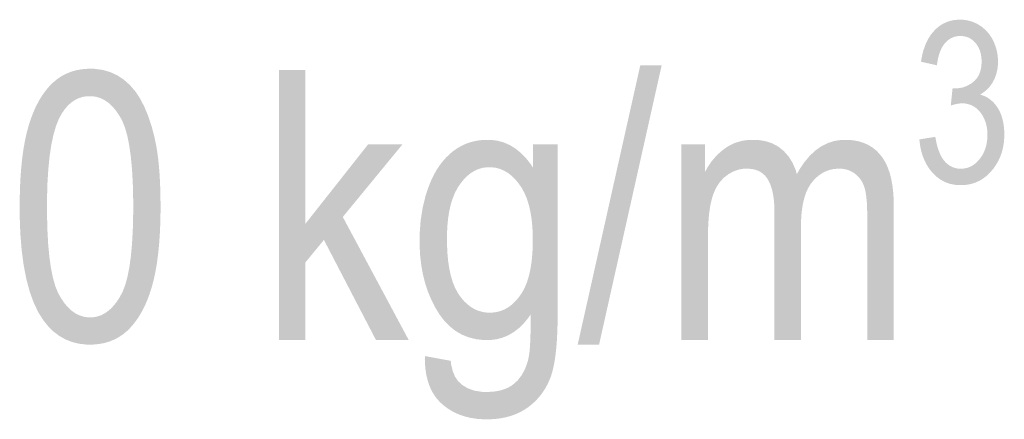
# Model space of a CAD drawing. Header units: millimetres. Extents: x 0 to 78750, y 0 to 63000.
# Tile 33 of 69: x 71076 to 71760, y 10623 to 10900. Entities that reach past the tile are written whole.
import ezdxf

# ---------------------------------------------------------------- set-up
doc = ezdxf.new("R2010")
doc.units = ezdxf.units.MM
doc.header["$LTSCALE"] = 1000
doc.layers.add('Text obecně', color=7, linetype='Continuous')

msp = doc.modelspace()

# ---------------------------------------------------------------- hatches: boundary and pattern name
at = {"layer": 'Text obecně', "linetype": 'Continuous', "lineweight": -3, "transparency": 33554687}
for points in [[(71701.04, 10816.77), (71712.09, 10818.57), (71712.32, 10817.11), (71712.6, 10815.74), (71712.88, 10814.37), (71713.2, 10813.11), (71713.52, 10811.85), (71713.89, 10810.68), (71714.25, 10809.52), (71714.65, 10808.46), (71715.06, 10807.4), (71715.5, 10806.45), (71715.95, 10805.49), (71716.43, 10804.64), (71716.92, 10803.79), (71717.45, 10803.04), (71717.98, 10802.28), (71718.54, 10801.64), (71719.12, 10800.99), (71719.72, 10800.42), (71720.32, 10799.85), (71720.95, 10799.37), (71721.58, 10798.88), (71722.25, 10798.48), (71722.92, 10798.07), (71723.61, 10797.75), (71724.31, 10797.42), (71725.04, 10797.18), (71725.77, 10796.94), (71726.53, 10796.78), (71727.29, 10796.61), (71728.08, 10796.53), (71728.88, 10796.45), (71729.7, 10796.45), (71730.68, 10796.45), (71731.62, 10796.56), (71732.56, 10796.66), (71733.46, 10796.87), (71734.36, 10797.08), (71735.22, 10797.4), (71736.09, 10797.72), (71736.91, 10798.14), (71737.74, 10798.56), (71738.52, 10799.09), (71739.31, 10799.62), (71740.05, 10800.25), (71740.8, 10800.88), (71741.51, 10801.62), (71742.22, 10802.36), (71742.88, 10803.2), (71743.55, 10804.05), (71744.14, 10804.94), (71744.72, 10805.84), (71745.23, 10806.78), (71745.73, 10807.73), (71746.15, 10808.72), (71746.56, 10809.72), (71746.9, 10810.77), (71747.24, 10811.81), (71747.49, 10812.9), (71747.74, 10814), (71747.9, 10815.15), (71748.07, 10816.3), (71748.15, 10817.49), (71748.24, 10818.69), (71748.24, 10819.93), (71748.24, 10821.13), (71748.16, 10822.26), (71748.08, 10823.4), (71747.93, 10824.48), (71747.77, 10825.57), (71747.54, 10826.6), (71747.31, 10827.63), (71746.99, 10828.61), (71746.68, 10829.6), (71746.29, 10830.52), (71745.91, 10831.45), (71745.44, 10832.33), (71744.98, 10833.21), (71744.43, 10834.03), (71743.89, 10834.85), (71743.26, 10835.63), (71742.65, 10836.4), (71741.98, 10837.07), (71741.32, 10837.75), (71740.61, 10838.33), (71739.91, 10838.91), (71739.15, 10839.39), (71738.41, 10839.88), (71737.62, 10840.26), (71736.83, 10840.65), (71736, 10840.93), (71735.17, 10841.22), (71734.29, 10841.41), (71733.41, 10841.61), (71732.5, 10841.71), (71731.58, 10841.8), (71730.62, 10841.8), (71729.84, 10841.8), (71728.96, 10841.71), (71728.08, 10841.62), (71727.11, 10841.42), (71726.13, 10841.23), (71725.07, 10840.94), (71723.99, 10840.65), (71722.83, 10840.27), (71724.06, 10852.36), (71724.6, 10852.28), (71725.05, 10852.24), (71725.5, 10852.21), (71725.84, 10852.21), (71727.6, 10852.21), (71729.27, 10852.49), (71730.95, 10852.78), (71732.54, 10853.35), (71734.13, 10853.93), (71735.63, 10854.79), (71737.13, 10855.65), (71738.54, 10856.8), (71739.25, 10857.38), (71739.87, 10858.04), (71740.48, 10858.69), (71741.01, 10859.41), (71741.55, 10860.15), (71741.99, 10860.95), (71742.43, 10861.77), (71742.78, 10862.65), (71743.13, 10863.54), (71743.4, 10864.5), (71743.67, 10865.47), (71743.84, 10866.51), (71744.02, 10867.55), (71744.11, 10868.67), (71744.19, 10869.79), (71744.19, 10870.99), (71744.19, 10871.94), (71744.12, 10872.84), (71744.06, 10873.75), (71743.93, 10874.62), (71743.8, 10875.49), (71743.61, 10876.31), (71743.42, 10877.14), (71743.16, 10877.93), (71742.91, 10878.71), (71742.59, 10879.46), (71742.27, 10880.2), (71741.88, 10880.9), (71741.49, 10881.61), (71741.04, 10882.27), (71740.59, 10882.93), (71740.07, 10883.56), (71739.56, 10884.18), (71739.01, 10884.73), (71738.46, 10885.27), (71737.87, 10885.74), (71737.28, 10886.21), (71736.66, 10886.6), (71736.03, 10886.98), (71735.36, 10887.3), (71734.7, 10887.61), (71734, 10887.84), (71733.3, 10888.08), (71732.56, 10888.23), (71731.82, 10888.39), (71731.05, 10888.46), (71730.27, 10888.55), (71729.46, 10888.55), (71728.65, 10888.55), (71727.88, 10888.46), (71727.1, 10888.39), (71726.36, 10888.22), (71725.63, 10888.07), (71724.92, 10887.83), (71724.22, 10887.59), (71723.55, 10887.27), (71722.87, 10886.96), (71722.23, 10886.56), (71721.6, 10886.16), (71721, 10885.68), (71720.39, 10885.21), (71719.82, 10884.65), (71719.25, 10884.1), (71718.71, 10883.46), (71718.17, 10882.83), (71717.68, 10882.11), (71717.19, 10881.39), (71716.75, 10880.6), (71716.31, 10879.81), (71715.92, 10878.94), (71715.53, 10878.07), (71715.18, 10877.11), (71714.84, 10876.16), (71714.53, 10875.13), (71714.24, 10874.09), (71713.99, 10872.98), (71713.74, 10871.87), (71713.54, 10870.68), (71713.33, 10869.49), (71713.18, 10868.22), (71702.14, 10870.71), (71702.39, 10872.44), (71702.73, 10874.08), (71703.06, 10875.72), (71703.47, 10877.26), (71703.89, 10878.8), (71704.39, 10880.24), (71704.88, 10881.69), (71705.46, 10883.03), (71706.03, 10884.38), (71706.69, 10885.62), (71707.35, 10886.87), (71708.08, 10888.02), (71708.82, 10889.17), (71709.64, 10890.22), (71710.46, 10891.27), (71711.36, 10892.23), (71712.25, 10893.18), (71713.2, 10894.02), (71714.16, 10894.85), (71715.17, 10895.57), (71716.17, 10896.29), (71717.24, 10896.89), (71718.3, 10897.48), (71719.42, 10897.96), (71720.54, 10898.43), (71721.7, 10898.79), (71722.87, 10899.15), (71724.1, 10899.39), (71725.33, 10899.62), (71726.61, 10899.74), (71727.89, 10899.86), (71729.23, 10899.86), (71731.07, 10899.86), (71732.84, 10899.61), (71734.61, 10899.37), (71736.31, 10898.88), (71738, 10898.38), (71739.63, 10897.64), (71741.25, 10896.9), (71742.81, 10895.92), (71744.35, 10894.93), (71745.72, 10893.76), (71747.09, 10892.6), (71748.28, 10891.26), (71749.46, 10889.91), (71750.46, 10888.39), (71751.47, 10886.86), (71752.29, 10885.15), (71753.11, 10883.45), (71753.73, 10881.69), (71754.34, 10879.93), (71754.76, 10878.13), (71755.17, 10876.31), (71755.38, 10874.45), (71755.58, 10872.59), (71755.58, 10870.67), (71755.58, 10868.85), (71755.38, 10867.11), (71755.19, 10865.37), (71754.79, 10863.73), (71754.4, 10862.06), (71753.81, 10860.48), (71753.23, 10858.91), (71752.45, 10857.42), (71751.66, 10855.92), (71750.69, 10854.58), (71749.72, 10853.25), (71748.56, 10852.06), (71747.4, 10850.87), (71746.06, 10849.83), (71744.71, 10848.8), (71743.18, 10847.92), (71744.17, 10847.63), (71745.12, 10847.27), (71746.06, 10846.9), (71746.94, 10846.46), (71747.83, 10846.02), (71748.66, 10845.5), (71749.48, 10844.98), (71750.27, 10844.38), (71751.04, 10843.79), (71751.76, 10843.11), (71752.48, 10842.44), (71753.14, 10841.69), (71753.8, 10840.93), (71754.41, 10840.11), (71755.01, 10839.28), (71755.56, 10838.38), (71756.11, 10837.47), (71756.59, 10836.51), (71757.08, 10835.55), (71757.5, 10834.52), (71757.91, 10833.5), (71758.25, 10832.43), (71758.59, 10831.35), (71758.86, 10830.22), (71759.14, 10829.09), (71759.35, 10827.89), (71759.56, 10826.71), (71759.69, 10825.45), (71759.83, 10824.21), (71759.9, 10822.9), (71759.97, 10821.6), (71759.97, 10820.24), (71759.97, 10818.4), (71759.83, 10816.63), (71759.7, 10814.86), (71759.43, 10813.16), (71759.17, 10811.46), (71758.76, 10809.83), (71758.36, 10808.2), (71757.82, 10806.64), (71757.28, 10805.09), (71756.62, 10803.59), (71755.94, 10802.1), (71755.13, 10800.68), (71754.33, 10799.26), (71753.39, 10797.91), (71752.45, 10796.56), (71751.37, 10795.29), (71750.3, 10794.01), (71749.15, 10792.89), (71748.01, 10791.77), (71746.8, 10790.8), (71745.57, 10789.84), (71744.29, 10789.04), (71743.01, 10788.24), (71741.65, 10787.6), (71740.29, 10786.96), (71738.86, 10786.49), (71737.43, 10786.01), (71735.93, 10785.69), (71734.43, 10785.37), (71732.86, 10785.21), (71731.29, 10785.04), (71729.65, 10785.04), (71728.16, 10785.04), (71726.74, 10785.19), (71725.33, 10785.32), (71723.97, 10785.6), (71722.62, 10785.87), (71721.33, 10786.29), (71720.04, 10786.71), (71718.8, 10787.26), (71717.58, 10787.81), (71716.41, 10788.5), (71715.24, 10789.19), (71714.14, 10790.02), (71713.04, 10790.84), (71712, 10791.81), (71710.95, 10792.78), (71709.97, 10793.88), (71709, 10794.98), (71708.12, 10796.17), (71707.25, 10797.35), (71706.48, 10798.62), (71705.71, 10799.89), (71705.05, 10801.24), (71704.39, 10802.59), (71703.83, 10804.02), (71703.27, 10805.45), (71702.82, 10806.96), (71702.36, 10808.47), (71702.02, 10810.07), (71701.67, 10811.66), (71701.42, 10813.34), (71701.18, 10815.01)], [(71463.84, 10674.41), (71507.28, 10868.2), (71522.12, 10868.2), (71478.68, 10674.41)], [(71256.41, 10677.56), (71256.41, 10865.06), (71274.82, 10865.06), (71274.82, 10758.22), (71318.46, 10813.47), (71342.3, 10813.47), (71300.77, 10762.96), (71346.53, 10677.56), (71323.81, 10677.56), (71287.67, 10747.04), (71274.82, 10731.42), (71274.82, 10677.56)], [(71535.85, 10677.56), (71535.85, 10813.47), (71552.31, 10813.47), (71552.31, 10794.29), (71553.59, 10796.79), (71555.08, 10799.04), (71556.57, 10801.3), (71558.27, 10803.31), (71559.97, 10805.32), (71561.88, 10807.09), (71563.8, 10808.85), (71565.93, 10810.38), (71568.05, 10811.9), (71570.32, 10813.04), (71572.59, 10814.18), (71575.01, 10814.95), (71577.43, 10815.71), (71580, 10816.09), (71582.56, 10816.47), (71585.27, 10816.47), (71588.3, 10816.47), (71591.04, 10816.08), (71593.79, 10815.68), (71596.26, 10814.9), (71598.74, 10814.12), (71600.94, 10812.94), (71603.15, 10811.76), (71605.08, 10810.19), (71607.01, 10808.62), (71608.66, 10806.73), (71610.31, 10804.85), (71611.67, 10802.66), (71613.03, 10800.46), (71614.11, 10797.95), (71615.19, 10795.45), (71615.99, 10792.63), (71617.6, 10795.61), (71619.34, 10798.21), (71621.07, 10800.82), (71622.93, 10803.06), (71624.78, 10805.29), (71626.76, 10807.15), (71628.74, 10809.02), (71630.85, 10810.51), (71632.95, 10812), (71635.17, 10813.11), (71637.39, 10814.24), (71639.74, 10814.97), (71642.08, 10815.72), (71644.54, 10816.09), (71647.01, 10816.47), (71649.6, 10816.47), (71651.62, 10816.47), (71653.53, 10816.3), (71655.44, 10816.12), (71657.23, 10815.77), (71659.02, 10815.42), (71660.69, 10814.9), (71662.36, 10814.37), (71663.92, 10813.67), (71665.48, 10812.97), (71666.92, 10812.1), (71668.36, 10811.22), (71669.68, 10810.17), (71671, 10809.13), (71672.21, 10807.9), (71673.41, 10806.67), (71674.51, 10805.28), (71675.59, 10803.88), (71676.54, 10802.29), (71677.5, 10800.7), (71678.32, 10798.93), (71679.13, 10797.15), (71679.82, 10795.18), (71680.49, 10793.22), (71681.03, 10791.06), (71681.58, 10788.91), (71681.99, 10786.56), (71682.4, 10784.22), (71682.67, 10781.69), (71682.95, 10779.16), (71683.08, 10776.43), (71683.21, 10773.72), (71683.21, 10770.8), (71683.21, 10677.56), (71664.81, 10677.56), (71664.81, 10763.09), (71664.81, 10766.54), (71664.69, 10769.51), (71664.59, 10772.48), (71664.36, 10774.97), (71664.13, 10777.45), (71663.8, 10779.45), (71663.46, 10781.46), (71663.02, 10782.98), (71662.57, 10784.5), (71661.94, 10785.86), (71661.31, 10787.23), (71660.5, 10788.46), (71659.68, 10789.68), (71658.69, 10790.75), (71657.69, 10791.83), (71656.51, 10792.75), (71655.34, 10793.68), (71654.06, 10794.37), (71652.78, 10795.07), (71651.4, 10795.53), (71650.02, 10796), (71648.53, 10796.23), (71647.05, 10796.46), (71645.46, 10796.46), (71644.03, 10796.46), (71642.66, 10796.31), (71641.29, 10796.16), (71639.97, 10795.87), (71638.66, 10795.57), (71637.41, 10795.12), (71636.16, 10794.67), (71634.97, 10794.08), (71633.78, 10793.49), (71632.65, 10792.74), (71631.52, 10791.99), (71630.46, 10791.1), (71629.38, 10790.21), (71628.38, 10789.17), (71627.37, 10788.13), (71626.42, 10786.94), (71625.48, 10785.75), (71624.65, 10784.37), (71623.82, 10783.01), (71623.11, 10781.46), (71622.4, 10779.91), (71621.81, 10778.18), (71621.21, 10776.45), (71620.74, 10774.55), (71620.27, 10772.64), (71619.91, 10770.56), (71619.56, 10768.47), (71619.32, 10766.21), (71619.09, 10763.95), (71618.96, 10761.51), (71618.85, 10759.07), (71618.85, 10756.44), (71618.85, 10677.56), (71600.44, 10677.56), (71600.44, 10765.77), (71600.44, 10767.7), (71600.37, 10769.49), (71600.3, 10771.29), (71600.16, 10772.97), (71600.02, 10774.65), (71599.8, 10776.21), (71599.59, 10777.77), (71599.31, 10779.2), (71599.04, 10780.64), (71598.68, 10781.95), (71598.33, 10783.27), (71597.91, 10784.47), (71597.48, 10785.67), (71596.99, 10786.75), (71596.5, 10787.83), (71595.94, 10788.79), (71595.37, 10789.75), (71594.72, 10790.59), (71594.06, 10791.43), (71593.32, 10792.15), (71592.58, 10792.87), (71591.75, 10793.47), (71590.92, 10794.07), (71589.99, 10794.54), (71589.07, 10795.02), (71588.06, 10795.39), (71587.05, 10795.74), (71585.95, 10795.99), (71584.85, 10796.22), (71583.66, 10796.34), (71582.46, 10796.46), (71581.19, 10796.46), (71579.24, 10796.46), (71577.37, 10796.15), (71575.5, 10795.83), (71573.7, 10795.18), (71571.9, 10794.54), (71570.18, 10793.59), (71568.45, 10792.63), (71566.8, 10791.35), (71565.15, 10790.07), (71563.72, 10788.5), (71562.3, 10786.92), (71561.11, 10785.05), (71559.91, 10783.18), (71558.93, 10781.02), (71557.97, 10778.85), (71557.22, 10776.39), (71556.85, 10775.16), (71556.53, 10773.79), (71556.2, 10772.43), (71555.92, 10770.92), (71555.64, 10769.42), (71555.42, 10767.79), (71555.18, 10766.15), (71554.99, 10764.37), (71554.81, 10762.6), (71554.67, 10760.69), (71554.53, 10758.78), (71554.44, 10756.73), (71554.34, 10754.69), (71554.29, 10752.51), (71554.25, 10750.32), (71554.25, 10748), (71554.25, 10677.56)]]:
    msp.add_hatch(color=7, dxfattribs=at).paths.add_polyline_path(points, flags=16)
h = msp.add_hatch(color=7, dxfattribs=at)
h.paths.add_polyline_path([(71076.49, 10770.03), (71076.49, 10774.18), (71076.58, 10778.14), (71076.66, 10782.09), (71076.83, 10785.84), (71077.01, 10789.59), (71077.26, 10793.13), (71077.52, 10796.69), (71077.86, 10800.03), (71078.2, 10803.38), (71078.63, 10806.52), (71079.06, 10809.66), (71079.57, 10812.6), (71080.08, 10815.55), (71080.68, 10818.29), (71081.27, 10821.03), (71081.96, 10823.56), (71082.65, 10826.1), (71083.41, 10828.49), (71084.18, 10830.88), (71085.03, 10833.13), (71085.88, 10835.37), (71086.81, 10837.47), (71087.74, 10839.57), (71088.76, 10841.52), (71089.77, 10843.48), (71090.87, 10845.29), (71091.97, 10847.09), (71093.16, 10848.76), (71094.34, 10850.41), (71095.6, 10851.93), (71096.87, 10853.44), (71098.22, 10854.82), (71099.57, 10856.18), (71101.01, 10857.38), (71102.44, 10858.58), (71103.96, 10859.61), (71105.48, 10860.64), (71107.1, 10861.49), (71108.7, 10862.35), (71110.4, 10863.03), (71112.09, 10863.72), (71113.88, 10864.23), (71115.66, 10864.75), (71117.53, 10865.09), (71119.4, 10865.43), (71121.36, 10865.6), (71123.32, 10865.78), (71125.36, 10865.78), (71128.38, 10865.78), (71131.21, 10865.4), (71134.04, 10865.02), (71136.69, 10864.26), (71139.35, 10863.5), (71141.81, 10862.36), (71144.27, 10861.22), (71146.56, 10859.7), (71148.84, 10858.18), (71150.93, 10856.33), (71153, 10854.48), (71154.88, 10852.29), (71156.76, 10850.1), (71158.44, 10847.58), (71160.12, 10845.05), (71161.59, 10842.19), (71163.07, 10839.33), (71164.38, 10836.16), (71165.7, 10832.99), (71166.86, 10829.5), (71168.02, 10826.02), (71169.03, 10822.22), (71170.02, 10818.42), (71170.87, 10814.32), (71171.29, 10812.27), (71171.65, 10810.04), (71172.03, 10807.81), (71172.34, 10805.4), (71172.66, 10802.98), (71172.92, 10800.39), (71173.19, 10797.8), (71173.4, 10795.04), (71173.61, 10792.27), (71173.77, 10789.32), (71173.93, 10786.37), (71174.03, 10783.25), (71174.13, 10780.12), (71174.19, 10776.82), (71174.24, 10773.51), (71174.24, 10770.03), (71174.24, 10765.91), (71174.16, 10761.98), (71174.08, 10758.06), (71173.9, 10754.33), (71173.73, 10750.61), (71173.48, 10747.08), (71173.23, 10743.55), (71172.89, 10740.22), (71172.55, 10736.89), (71172.12, 10733.76), (71171.7, 10730.63), (71171.2, 10727.69), (71170.68, 10724.76), (71170.09, 10722.02), (71169.5, 10719.29), (71168.82, 10716.76), (71168.14, 10714.22), (71167.39, 10711.83), (71166.62, 10709.43), (71165.78, 10707.18), (71164.93, 10704.94), (71164, 10702.83), (71163.08, 10700.73), (71162.06, 10698.77), (71161.05, 10696.82), (71159.95, 10695), (71158.85, 10693.19), (71157.67, 10691.53), (71156.49, 10689.86), (71155.23, 10688.34), (71153.96, 10686.81), (71152.62, 10685.43), (71151.26, 10684.06), (71149.83, 10682.85), (71148.39, 10681.65), (71146.87, 10680.62), (71145.34, 10679.58), (71143.73, 10678.72), (71142.11, 10677.86), (71140.41, 10677.17), (71138.71, 10676.48), (71136.92, 10675.97), (71135.12, 10675.45), (71133.24, 10675.1), (71131.36, 10674.76), (71129.39, 10674.59), (71127.42, 10674.41), (71125.36, 10674.41), (71122.65, 10674.41), (71120.09, 10674.71), (71117.52, 10675.02), (71115.11, 10675.63), (71112.69, 10676.23), (71110.42, 10677.14), (71108.14, 10678.05), (71106.02, 10679.25), (71103.89, 10680.46), (71101.9, 10681.97), (71099.92, 10683.49), (71098.08, 10685.31), (71096.25, 10687.12), (71094.56, 10689.23), (71092.86, 10691.35), (71091.32, 10693.77), (71089.46, 10696.71), (71087.84, 10700.09), (71086.22, 10703.49), (71084.83, 10707.33), (71083.44, 10711.18), (71082.28, 10715.5), (71081.12, 10719.8), (71080.2, 10724.57), (71079.27, 10729.34), (71078.58, 10734.56), (71077.88, 10739.78), (71077.42, 10745.47), (71076.95, 10751.15), (71076.72, 10757.29), (71076.49, 10763.43)], flags=16)
h.paths.add_polyline_path([(71095.47, 10770.03), (71095.47, 10764.24), (71095.6, 10758.95), (71095.74, 10753.65), (71096.01, 10748.84), (71096.27, 10744.02), (71096.68, 10739.69), (71097.09, 10735.37), (71097.62, 10731.53), (71098.16, 10727.69), (71098.83, 10724.32), (71099.51, 10720.96), (71100.32, 10718.09), (71101.13, 10715.22), (71102.07, 10712.82), (71103.01, 10710.43), (71104.09, 10708.53), (71105.17, 10706.62), (71106.31, 10704.96), (71107.45, 10703.28), (71108.65, 10701.86), (71109.86, 10700.43), (71111.12, 10699.24), (71112.39, 10698.04), (71113.72, 10697.09), (71115.05, 10696.14), (71116.44, 10695.42), (71117.84, 10694.71), (71119.29, 10694.23), (71120.75, 10693.75), (71122.27, 10693.52), (71123.79, 10693.28), (71125.36, 10693.28), (71126.94, 10693.28), (71128.46, 10693.52), (71129.98, 10693.76), (71131.44, 10694.24), (71132.89, 10694.71), (71134.29, 10695.43), (71135.68, 10696.15), (71137.01, 10697.11), (71138.34, 10698.06), (71139.61, 10699.26), (71140.87, 10700.45), (71142.08, 10701.89), (71143.29, 10703.32), (71144.43, 10705), (71145.56, 10706.68), (71146.64, 10708.59), (71147.72, 10710.51), (71148.66, 10712.91), (71149.61, 10715.3), (71150.41, 10718.17), (71151.22, 10721.05), (71151.9, 10724.41), (71152.57, 10727.76), (71153.11, 10731.6), (71153.64, 10735.45), (71154.05, 10739.77), (71154.46, 10744.08), (71154.72, 10748.89), (71155, 10753.69), (71155.13, 10758.98), (71155.26, 10764.26), (71155.26, 10770.03), (71155.26, 10775.81), (71155.13, 10781.11), (71155, 10786.41), (71154.72, 10791.23), (71154.46, 10796.04), (71154.05, 10800.38), (71153.65, 10804.71), (71153.11, 10808.56), (71152.57, 10812.4), (71151.9, 10815.76), (71151.22, 10819.12), (71150.42, 10821.99), (71149.61, 10824.87), (71148.67, 10827.25), (71147.73, 10829.64), (71146.66, 10831.54), (71145.57, 10833.45), (71144.44, 10835.12), (71143.29, 10836.78), (71142.09, 10838.2), (71140.87, 10839.63), (71139.59, 10840.82), (71138.32, 10842.01), (71136.98, 10842.96), (71135.64, 10843.91), (71134.23, 10844.63), (71132.81, 10845.34), (71131.33, 10845.82), (71129.86, 10846.29), (71128.32, 10846.53), (71126.77, 10846.77), (71125.16, 10846.77), (71123.58, 10846.77), (71122.07, 10846.56), (71120.58, 10846.34), (71119.15, 10845.92), (71117.73, 10845.51), (71116.39, 10844.88), (71115.04, 10844.25), (71113.77, 10843.41), (71112.52, 10842.57), (71111.33, 10841.52), (71110.14, 10840.47), (71109.04, 10839.21), (71107.93, 10837.95), (71106.9, 10836.48), (71105.87, 10835.01), (71104.93, 10833.33), (71103.75, 10831.2), (71102.71, 10828.6), (71101.68, 10826), (71100.79, 10822.95), (71099.9, 10819.9), (71099.17, 10816.4), (71098.43, 10812.9), (71097.83, 10808.94), (71097.24, 10804.99), (71096.8, 10800.57), (71096.36, 10796.16), (71096.06, 10791.29), (71095.76, 10786.43), (71095.61, 10781.11), (71095.47, 10775.79)])
h = msp.add_hatch(color=7, dxfattribs=at)
h.paths.add_polyline_path([(71357.77, 10666.42), (71375.72, 10663.12), (71376, 10660.52), (71376.54, 10658.28), (71377.07, 10656.03), (71377.84, 10654.13), (71378.62, 10652.24), (71379.66, 10650.7), (71380.68, 10649.15), (71381.96, 10647.97), (71383.68, 10646.37), (71385.7, 10645.16), (71387.73, 10643.95), (71390.08, 10643.15), (71392.41, 10642.35), (71395.07, 10641.95), (71397.72, 10641.55), (71400.69, 10641.55), (71402.28, 10641.55), (71403.79, 10641.65), (71405.3, 10641.75), (71406.72, 10641.94), (71408.13, 10642.14), (71409.46, 10642.44), (71410.78, 10642.74), (71412.02, 10643.14), (71413.25, 10643.54), (71414.4, 10644.04), (71415.53, 10644.54), (71416.58, 10645.13), (71417.64, 10645.73), (71418.6, 10646.43), (71419.56, 10647.13), (71420.43, 10647.93), (71422.17, 10649.52), (71423.63, 10651.44), (71425.09, 10653.35), (71426.27, 10655.58), (71427.44, 10657.82), (71428.34, 10660.37), (71429.23, 10662.92), (71429.84, 10665.79), (71430.02, 10666.68), (71430.18, 10667.79), (71430.34, 10668.91), (71430.46, 10670.27), (71430.6, 10671.63), (71430.7, 10673.23), (71430.81, 10674.83), (71430.89, 10676.68), (71430.97, 10678.52), (71431.04, 10680.6), (71431.1, 10682.69), (71431.13, 10685.01), (71431.16, 10687.34), (71431.17, 10689.9), (71431.19, 10692.47), (71431.17, 10695.28), (71429.66, 10693.07), (71428.07, 10691.13), (71426.46, 10689.19), (71424.77, 10687.52), (71423.07, 10685.87), (71421.28, 10684.48), (71419.5, 10683.1), (71417.61, 10681.99), (71415.73, 10680.88), (71413.76, 10680.05), (71411.79, 10679.22), (71409.72, 10678.67), (71407.65, 10678.11), (71405.49, 10677.84), (71403.34, 10677.56), (71401.08, 10677.56), (71398.29, 10677.56), (71395.64, 10677.87), (71393, 10678.19), (71390.52, 10678.83), (71388.03, 10679.45), (71385.7, 10680.4), (71383.38, 10681.35), (71381.21, 10682.61), (71379.04, 10683.87), (71377.03, 10685.45), (71375.02, 10687.03), (71373.17, 10688.93), (71371.32, 10690.82), (71369.62, 10693.03), (71367.93, 10695.25), (71366.39, 10697.77), (71364.86, 10700.29), (71363.52, 10702.94), (71362.17, 10705.6), (71361.03, 10708.37), (71359.87, 10711.15), (71358.91, 10714.05), (71357.95, 10716.96), (71357.19, 10719.99), (71356.42, 10723.02), (71355.84, 10726.18), (71355.27, 10729.33), (71354.88, 10732.61), (71354.49, 10735.9), (71354.31, 10739.3), (71354.11, 10742.72), (71354.11, 10746.24), (71354.11, 10751.11), (71354.47, 10755.78), (71354.81, 10760.45), (71355.52, 10764.94), (71356.23, 10769.42), (71357.28, 10773.72), (71358.33, 10778.02), (71359.74, 10782.12), (71360.44, 10784.18), (71361.23, 10786.12), (71362.01, 10788.06), (71362.87, 10789.87), (71363.74, 10791.7), (71364.67, 10793.4), (71365.61, 10795.11), (71366.63, 10796.69), (71367.65, 10798.27), (71368.75, 10799.75), (71369.85, 10801.22), (71371.03, 10802.57), (71372.21, 10803.92), (71373.47, 10805.16), (71374.72, 10806.39), (71376.06, 10807.52), (71377.4, 10808.63), (71378.79, 10809.61), (71380.18, 10810.59), (71381.63, 10811.43), (71383.09, 10812.27), (71384.6, 10812.97), (71386.11, 10813.67), (71387.68, 10814.23), (71389.26, 10814.79), (71390.88, 10815.21), (71392.51, 10815.63), (71394.2, 10815.91), (71395.88, 10816.19), (71397.63, 10816.33), (71399.37, 10816.47), (71401.17, 10816.47), (71403.58, 10816.47), (71405.87, 10816.17), (71408.17, 10815.86), (71410.37, 10815.26), (71412.56, 10814.65), (71414.65, 10813.74), (71416.74, 10812.82), (71418.72, 10811.61), (71420.7, 10810.39), (71422.57, 10808.88), (71424.45, 10807.36), (71426.23, 10805.53), (71428, 10803.71), (71429.66, 10801.59), (71431.33, 10799.46), (71432.89, 10797.03), (71432.89, 10813.47), (71449.92, 10813.47), (71449.92, 10696.07), (71449.92, 10692.11), (71449.84, 10688.43), (71449.76, 10684.75), (71449.6, 10681.37), (71449.44, 10677.98), (71449.19, 10674.88), (71448.95, 10671.78), (71448.63, 10668.97), (71448.31, 10666.17), (71447.9, 10663.64), (71447.5, 10661.12), (71447.02, 10658.89), (71446.53, 10656.66), (71445.96, 10654.71), (71445.4, 10652.77), (71444.75, 10651.12), (71444.11, 10649.46), (71443.36, 10647.89), (71442.63, 10646.33), (71441.79, 10644.85), (71440.95, 10643.37), (71440.03, 10641.98), (71439.09, 10640.58), (71438.07, 10639.27), (71437.05, 10637.97), (71435.93, 10636.74), (71434.81, 10635.53), (71433.6, 10634.39), (71432.39, 10633.26), (71431.08, 10632.22), (71429.77, 10631.17), (71428.37, 10630.21), (71426.97, 10629.25), (71425.48, 10628.41), (71424.01, 10627.57), (71422.44, 10626.85), (71420.87, 10626.13), (71419.24, 10625.53), (71417.59, 10624.93), (71415.87, 10624.46), (71414.14, 10623.98), (71412.34, 10623.61), (71410.53, 10623.26), (71408.65, 10623.01), (71406.76, 10622.78), (71404.8, 10622.66), (71402.82, 10622.53), (71400.78, 10622.53), (71398.35, 10622.53), (71396.03, 10622.71), (71393.72, 10622.88), (71391.52, 10623.22), (71389.32, 10623.56), (71387.24, 10624.08), (71385.16, 10624.59), (71383.19, 10625.28), (71381.23, 10625.95), (71379.38, 10626.81), (71377.53, 10627.67), (71375.8, 10628.69), (71374.07, 10629.72), (71372.46, 10630.91), (71370.84, 10632.11), (71369.34, 10633.47), (71367.85, 10634.84), (71366.55, 10636.38), (71365.24, 10637.92), (71364.13, 10639.64), (71363.02, 10641.35), (71362.1, 10643.23), (71361.18, 10645.12), (71360.46, 10647.18), (71359.74, 10649.24), (71359.21, 10651.46), (71358.68, 10653.7), (71358.35, 10656.1), (71358, 10658.51), (71357.87, 10661.09), (71357.72, 10663.66)], flags=16)
h.paths.add_polyline_path([(71373.09, 10747.91), (71373.09, 10744.56), (71373.23, 10741.45), (71373.36, 10738.33), (71373.63, 10735.43), (71373.88, 10732.54), (71374.29, 10729.87), (71374.69, 10727.21), (71375.21, 10724.77), (71375.74, 10722.32), (71376.41, 10720.11), (71377.07, 10717.9), (71377.86, 10715.91), (71378.65, 10713.92), (71379.59, 10712.16), (71380.51, 10710.39), (71381.58, 10708.86), (71382.63, 10707.32), (71383.76, 10705.98), (71384.88, 10704.63), (71386.08, 10703.48), (71387.27, 10702.33), (71388.53, 10701.37), (71389.8, 10700.41), (71391.13, 10699.64), (71392.45, 10698.87), (71393.85, 10698.29), (71395.24, 10697.72), (71396.71, 10697.34), (71398.17, 10696.95), (71399.7, 10696.76), (71401.23, 10696.56), (71402.82, 10696.56), (71404.41, 10696.56), (71405.93, 10696.76), (71407.45, 10696.95), (71408.9, 10697.33), (71410.36, 10697.71), (71411.75, 10698.28), (71413.14, 10698.86), (71414.47, 10699.62), (71415.8, 10700.39), (71417.07, 10701.34), (71418.33, 10702.3), (71419.53, 10703.44), (71420.73, 10704.59), (71421.87, 10705.93), (71423, 10707.27), (71424.07, 10708.8), (71425.15, 10710.32), (71426.08, 10712.06), (71427.03, 10713.82), (71427.83, 10715.78), (71428.64, 10717.74), (71429.31, 10719.92), (71429.97, 10722.1), (71430.51, 10724.5), (71431.05, 10726.89), (71431.45, 10729.5), (71431.86, 10732.12), (71432.12, 10734.95), (71432.39, 10737.78), (71432.53, 10740.83), (71432.66, 10743.88), (71432.66, 10747.14), (71432.66, 10750.26), (71432.52, 10753.19), (71432.38, 10756.12), (71432.11, 10758.85), (71431.83, 10761.59), (71431.42, 10764.13), (71431, 10766.68), (71430.45, 10769.04), (71429.9, 10771.39), (71429.21, 10773.55), (71428.52, 10775.72), (71427.69, 10777.68), (71426.86, 10779.65), (71425.89, 10781.42), (71424.93, 10783.2), (71423.82, 10784.79), (71422.71, 10786.37), (71421.56, 10787.76), (71420.4, 10789.14), (71419.18, 10790.33), (71417.96, 10791.52), (71416.69, 10792.51), (71415.41, 10793.5), (71414.08, 10794.29), (71412.74, 10795.08), (71411.36, 10795.68), (71409.97, 10796.27), (71408.52, 10796.67), (71407.08, 10797.06), (71405.58, 10797.26), (71404.07, 10797.46), (71402.52, 10797.46), (71400.98, 10797.46), (71399.51, 10797.26), (71398.04, 10797.07), (71396.62, 10796.69), (71395.2, 10796.29), (71393.84, 10795.71), (71392.48, 10795.12), (71391.18, 10794.34), (71389.87, 10793.56), (71388.63, 10792.59), (71387.38, 10791.61), (71386.2, 10790.44), (71385.01, 10789.27), (71383.88, 10787.91), (71382.75, 10786.54), (71381.68, 10784.98), (71380.6, 10783.42), (71379.66, 10781.67), (71378.72, 10779.92), (71377.92, 10777.98), (71377.12, 10776.04), (71376.44, 10773.92), (71375.78, 10771.78), (71375.24, 10769.47), (71374.7, 10767.16), (71374.3, 10764.65), (71373.9, 10762.14), (71373.63, 10759.45), (71373.36, 10756.75), (71373.23, 10753.87), (71373.09, 10750.98)])

doc.saveas('drawing.dxf')
